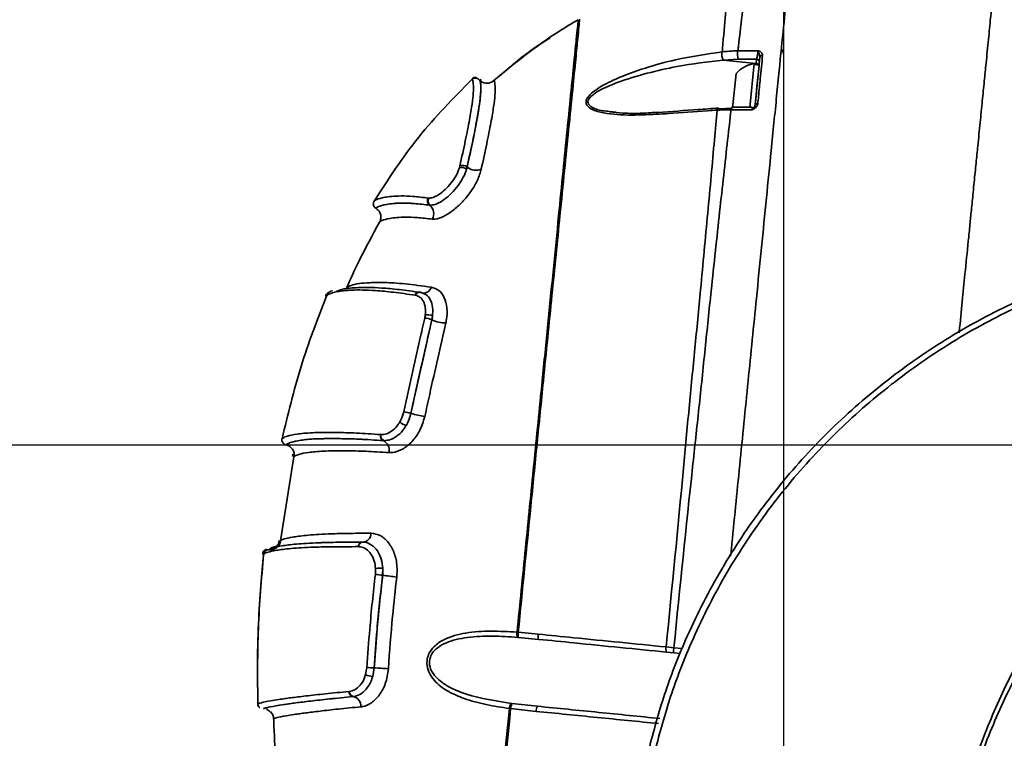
# Model space of a CAD drawing. Header units: millimetres. Extents: x -7686 to -856, y -458 to 6140.
# Tile 48 of 102: x -5967 to -5871, y 4045 to 4115. Entities that reach past the tile are written whole.
import ezdxf

# ---------------------------------------------------------------- set-up
doc = ezdxf.new("R2010")
doc.units = ezdxf.units.MM
doc.header["$LTSCALE"] = 5
doc.header["$PDSIZE"] = -1
doc.dimstyles.new('本体 安装', dxfattribs={"dimtxt": 24, "dimasz": 12, "dimexe": 7, "dimexo": 0.625, "dimtad": 1, "dimtoh": 1, "dimtxsty": 'Standard', "dimcen": 2.5, "dimclrd": 1, "dimclre": 1, "dimclrt": 4, "dimadec": 0, "dimazin": 0, "dimtfac": 1, "dimtmove": 0, "dimatfit": 3, "dimfxl": 1, "dimarcsym": 0})

# ---------------------------------------------------------------- blocks, each defined once
blk = doc.blocks.new('*D71')
at = {"color": 1, "linetype": 'ByBlock', "lineweight": -2, "transparency": 16777216}
for p, q in [((-5843.335, 4073.258), (-6086.916, 4073.258)), ((-6079.916, 4040.258), (-6079.916, 4061.258)), ((-5843.335, 4028.258), (-6086.916, 4028.258))]:
    blk.add_line(p, q, dxfattribs=at)
at = {"color": 1, "linetype": 'ByBlock', "transparency": 16777216}
for points in [[(-6081.916, 4061.258), (-6077.916, 4061.258), (-6079.916, 4073.258)], [(-6081.916, 4040.258), (-6077.916, 4040.258), (-6079.916, 4028.258)]]:
    blk.add_solid(points, dxfattribs=at)
at = {"layer": 'Defpoints', "color": 0, "linetype": 'ByBlock', "transparency": 16777216}
for p in [(-6079.916, 4073.258), (-5842.71, 4073.258), (-5842.71, 4028.258)]:
    blk.add_point(p, dxfattribs=at)
at = {"color": 4, "linetype": 'ByBlock', "transparency": 16777216, "insert": (-6092.541, 4048.001), "char_height": 24, "attachment_point": 5, "rotation": 90}
blk.add_mtext('45', dxfattribs=at)
blk = doc.blocks.new('*D77')
at = {"color": 1, "linetype": 'ByBlock', "lineweight": -2, "transparency": 16777216}
for p, q in [((-5892.71, 3650.761), (-5892.71, 4163.387)), ((-5842.71, 3650.761), (-5842.71, 4163.387)), ((-5880.71, 4156.387), (-5854.71, 4156.387))]:
    blk.add_line(p, q, dxfattribs=at)
at = {"color": 1, "linetype": 'ByBlock', "transparency": 16777216}
for points in [[(-5880.71, 4158.387), (-5880.71, 4154.387), (-5892.71, 4156.387)], [(-5854.71, 4158.387), (-5854.71, 4154.387), (-5842.71, 4156.387)]]:
    blk.add_solid(points, dxfattribs=at)
at = {"layer": 'Defpoints', "color": 0, "linetype": 'ByBlock', "transparency": 16777216}
for p in [(-5842.71, 4156.387), (-5892.71, 3650.136), (-5842.71, 3650.136)]:
    blk.add_point(p, dxfattribs=at)
at = {"color": 4, "linetype": 'ByBlock', "transparency": 16777216, "insert": (-5867.71, 4169.012), "char_height": 24, "attachment_point": 5}
blk.add_mtext('50', dxfattribs=at)

msp = doc.modelspace()

# ---------------------------------------------------------------- linework, layer by layer
at = {"linetype": 'Continuous', "lineweight": 35}
for p, q in [((-5912.75, 4114.705), (-5912.749, 4114.72)), ((-5898.725, 4111.586), (-5898.715, 4111.587)), ((-5898.604, 4110.776), (-5898.614, 4110.775)), ((-5895.401, 4110.453), (-5898.614, 4110.775)), ((-5897.146, 4110.864), (-5898.604, 4110.776)), ((-5895.358, 4110.883), (-5897.146, 4110.864)), ((-5895.401, 4110.453), (-5895.358, 4110.883)), ((-5895.603, 4110.445), (-5896.03, 4106.174)), ((-5895.116, 4110.295), (-5895.613, 4110.345)), ((-5895.5, 4106.449), (-5895.116, 4110.295)), ((-5895.414, 4110.325), (-5895.401, 4110.453)), ((-5923.132, 4108.878), (-5923.132, 4108.878)), ((-5923.079, 4108.922), (-5923.131, 4108.879)), ((-5922.371, 4108.838), (-5922.369, 4108.838)), ((-5922.179, 4108.801), (-5922.356, 4108.906)), ((-5897.359, 4109.464), (-5897.698, 4106.082)), ((-5899.028, 4106.041), (-5897.735, 4106.085)), ((-5895.8, 4106.122), (-5895.808, 4106.125)), ((-5909.696, 4105.779), (-5909.066, 4105.716)), ((-5924.338, 4100.281), (-5924.292, 4100.46)), ((-5923.589, 4100.36), (-5923.641, 4100.145)), ((-5923.641, 4100.145), (-5923.583, 4100.355)), ((-5923.589, 4100.36), (-5923.583, 4100.355)), ((-5927.364, 4097.333), (-5927.325, 4097.329)), ((-5932.481, 4096.336), (-5932.486, 4096.339)), ((-5927.197, 4096.636), (-5927.244, 4096.641)), ((-5927.24, 4096.638), (-5927.244, 4096.641)), ((-5927.24, 4096.638), (-5927.197, 4096.636)), ((-5932.125, 4094.979), (-5932.125, 4094.979)), ((-5928.602, 4087.855), (-5928.654, 4087.864)), ((-5928.064, 4088.122), (-5927.722, 4087.972)), ((-5927.789, 4088.005), (-5927.72, 4087.977)), ((-5927.017, 4085.466), (-5927.025, 4085.471)), ((-5929.069, 4076.345), (-5929.061, 4076.342)), ((-5932.026, 4074.274), (-5931.981, 4074.271)), ((-5941.627, 4073.681), (-5941.611, 4073.637)), ((-5941.209, 4073.299), (-5941.24, 4073.274)), ((-5931.705, 4073.682), (-5931.76, 4073.686)), ((-5931.758, 4073.685), (-5931.76, 4073.686)), ((-5931.758, 4073.685), (-5931.705, 4073.682)), ((-5940.466, 4072.097), (-5941.771, 4063.929)), ((-5940.466, 4072.097), (-5940.458, 4072.103)), ((-5933.776, 4063.792), (-5933.743, 4063.792)), ((-5933.743, 4063.792), (-5933.774, 4063.792)), ((-5942.577, 4063.2), (-5942.733, 4063.134)), ((-5942.276, 4063.352), (-5942.115, 4063.4)), ((-5934.152, 4063.35), (-5934.179, 4063.35)), ((-5932.531, 4060.643), (-5932.512, 4061.224)), ((-5931.799, 4061.25), (-5931.825, 4060.557)), ((-5931.816, 4060.555), (-5931.799, 4061.25)), ((-5931.816, 4060.555), (-5931.825, 4060.557)), ((-5918.718, 4055.012), (-5918.6, 4055.002)), ((-5918.572, 4054.499), (-5918.631, 4054.504)), ((-5918.6, 4055.002), (-5916.65, 4054.821)), ((-5916.617, 4054.315), (-5918.572, 4054.499)), ((-5904.181, 4053.574), (-5903.428, 4053.499)), ((-5903.428, 4053.499), (-5902.623, 4053.419)), ((-5903.437, 4052.998), (-5904.152, 4053.069)), ((-5902.806, 4052.934), (-5903.437, 4052.998)), ((-5933.483, 4050.873), (-5933.362, 4051.573)), ((-5932.651, 4051.531), (-5932.792, 4050.693)), ((-5932.792, 4050.693), (-5932.642, 4051.531)), ((-5932.651, 4051.531), (-5932.642, 4051.531)), ((-5935.096, 4049.231), (-5935.065, 4049.234)), ((-5934.673, 4048.734), (-5934.71, 4048.731)), ((-5934.709, 4048.731), (-5934.71, 4048.731)), ((-5934.709, 4048.731), (-5934.673, 4048.734)), ((-5943.995, 4048.044), (-5943.988, 4048.045)), ((-5943.478, 4047.557), (-5943.478, 4047.556)), ((-5919.342, 4047.564), (-5919.464, 4047.578)), ((-5916.861, 4047.293), (-5919.342, 4047.564)), ((-5919.273, 4048.072), (-5919.212, 4048.064)), ((-5919.212, 4048.064), (-5916.723, 4047.794)), ((-5942.451, 4046.593), (-5942.451, 4046.593))]:
    msp.add_line(p, q, dxfattribs=at)
at = {"linetype": 'Continuous', "lineweight": 35, "flags": 128}
for points in [[(-5892.745, 4111.424), (-5892.809, 4111.648), (-5892.947, 4111.816)], [(-5899.106, 4106.099), (-5899.11, 4106.099), (-5899.136, 4106.088), (-5899.16, 4106.061), (-5899.181, 4106.021), (-5899.199, 4105.967), (-5899.213, 4105.902)], [(-5897.735, 4106.085), (-5897.75, 4106.12), (-5897.766, 4106.14), (-5897.783, 4106.144), (-5897.798, 4106.134)], [(-5905.009, 4105.679), (-5905.014, 4105.679), (-5905.04, 4105.669), (-5905.064, 4105.646), (-5905.086, 4105.609), (-5905.104, 4105.559), (-5905.119, 4105.499)], [(-5942.057, 4063.418), (-5942.647, 4063.244), (-5942.804, 4063.152), (-5942.864, 4063.082), (-5942.875, 4063.054), (-5942.875, 4063.053), (-5942.875, 4063.053), (-5942.875, 4063.053), (-5942.875, 4063.053)]]:
    msp.add_lwpolyline(points, dxfattribs=at)
at = {"color": 4, "linetype": 'ByBlock'}
msp.add_arc((-5842.71, 3598.258), 872.295, 310, 170, dxfattribs=at)
at = {"linetype": 'Continuous', "lineweight": 35}
for centre, radius, start, end in [((-5895.506, 4111.341), 1.708, 168.47212, 196.22401), ((-5897.688, 4111.314), 1.072, 165.31672, 210.23079), ((-5897.678, 4111.315), 1.072, 165.31928, 210.22913), ((-5895.37, 4110.599), 0.284, 357.96698, 87.54631), ((-5894.797, 4110.984), 0.251, 86.03641, 166.34922), ((-5895.129, 4107.533), 2.95, 99.25042, 139.12311), ((-5895.425, 4110.147), 0.307, 29.78683, 85.60396), ((-5921.681, 4109.524), 1, 235.15375, 311.52339), ((-5921.133, 4108.885), 0.158, 279.54314, 310.5408), ((-5899.118, 4106.002), 0.0981, 23.62351, 83.35873), ((-5897.451, 4105.931), 0.402, 149.70892, 177.55712), ((-5895.803, 4106.432), 0.3, 268.87488, 321.53177), ((-5895.283, 4106.294), 0.239, 80.88334, 160.02245), ((-5924.105, 4099.624), 0.697, 48.32229, 109.52084), ((-5924.018, 4099.867), 0.654, 49.01858, 114.76731), ((-5922.726, 4101.367), 1.326, 229.73048, 293.12862), ((-5926.915, 4097.054), 0.528, 148.22462, 231.50474), ((-5926.865, 4097.056), 0.535, 149.28307, 231.75263), ((-5927.896, 4095.811), 1.056, 329.44965, 51.52437), ((-5927.839, 4088.853), 0.79, 257.24932, 345.02946), ((-5928.277, 4087.777), 0.387, 67.16199, 166.93586), ((-5928.218, 4087.756), 0.396, 67.23202, 165.58004), ((-5927.472, 4084.762), 1.195, 64.507, 99.33425), ((-5927.72, 4084.034), 1.596, 64.20871, 90.03173), ((-5925.62, 4088.454), 3.299, 244.93533, 269.24061), ((-5930.38, 4072.133), 4.411, 72.71597, 81.98018), ((-5926.368, 4085.233), 9.289, 253.14956, 261.69571), ((-5928.873, 4077.054), 2.009, 230.49476, 250.9757), ((-5931.55, 4074.135), 0.496, 163.74909, 244.9746), ((-5931.493, 4074.141), 0.505, 164.99848, 245.12353), ((-5932.177, 4072.79), 0.988, 344.27268, 64.87808), ((-5933.788, 4064.614), 0.822, 270.96013, 3.46518), ((-5933.767, 4063.38), 0.413, 91.21277, 184.1054), ((-5933.735, 4063.375), 0.417, 91.15767, 183.38775), ((-5932.061, 4058.708), 2.556, 84.11229, 100.15681), ((-5942.535, 3976.133), 85.101, 82.77042, 83.24947), ((-5911.836, 4217.193), 157.907, 262.73062, 263.23147), ((-5918.069, 4054.861), 0.666, 166.8783, 212.41159), ((-5917.582, 4054.805), 1.036, 169.08111, 197.18729), ((-5915.854, 4054.619), 0.821, 165.80113, 201.70017), ((-5903.345, 4053.368), 0.861, 166.14887, 200.3362), ((-5901.892, 4053.221), 1.561, 169.72678, 188.22159), ((-5932.126, 4066.176), 14.655, 265.16087, 267.94555), ((-5933.922, 4019.491), 32.065, 85.2446, 87.71306), ((-5932.675, 4052.557), 1.868, 244.37332, 266.38441), ((-5934.628, 4049.193), 0.47, 175.37, 259.89333), ((-5934.59, 4049.203), 0.476, 176.21304, 259.98949), ((-5934.872, 4047.808), 0.937, 355.82356, 79.93765), ((-5918.759, 4047.59), 0.705, 136.848, 180.92441), ((-5918.232, 4047.544), 1.109, 152.0213, 178.94286), ((-5916.054, 4047.339), 0.809, 145.82532, 183.26847), ((-5943.45, 4046.557), 1, 2.06757, 43.21621)]:
    msp.add_arc(centre, radius, start, end, dxfattribs=at)
for points, knots in [([(-5871.71, 4123.258), (-5871.711, 4123.248), (-5871.713, 4123.227), (-5871.753, 4122.818), (-5871.833, 4122.027), (-5871.957, 4120.784), (-5872.131, 4119.046), (-5872.333, 4117.024), (-5872.545, 4114.903), (-5872.752, 4112.832), (-5872.961, 4110.745), (-5873.164, 4108.714), (-5873.357, 4106.787), (-5873.568, 4104.676), (-5873.744, 4102.914), (-5873.877, 4101.581), (-5873.963, 4100.725), (-5874.053, 4099.821), (-5874.149, 4098.868), (-5874.272, 4097.633), (-5874.409, 4096.266), (-5874.567, 4094.68), (-5874.772, 4092.628), (-5875.023, 4090.124), (-5875.317, 4087.182), (-5875.509, 4085.268), (-5875.611, 4084.242), (-5875.615, 4084.202)], [0, 0, 0, 0, 0.072355, 0.144345, 0.21686, 0.288704, 0.361289, 0.433459, 0.48105, 0.529382, 0.578472, 0.612415, 0.647898, 0.684917, 0.723447, 0.736678, 0.750544, 0.765037, 0.780147, 0.795863, 0.823101, 0.843604, 0.868536, 0.916133, 0.955478, 0.998253, 1, 1, 1, 1]), ([(-5897.893, 4062.423), (-5897.869, 4062.662), (-5897.572, 4065.627), (-5897.003, 4071.316), (-5896.187, 4079.479), (-5895.477, 4086.583), (-5894.882, 4092.532), (-5894.398, 4097.37), (-5893.896, 4102.394), (-5893.395, 4107.402), (-5892.923, 4112.119), (-5892.54, 4115.949), (-5892.253, 4118.821), (-5892.068, 4120.669), (-5891.977, 4121.578), (-5891.949, 4121.857), (-5891.949, 4121.865), (-5891.948, 4121.869)], [0, 0, 0, 0, 0.0079576, 0.0986165, 0.1892443, 0.279495, 0.3364538, 0.3935182, 0.4503932, 0.521999, 0.593553, 0.665279, 0.7370314, 0.8069031, 0.876856, 0.9384088, 1, 1, 1, 1]), ([(-5897.893, 4062.423), (-5897.869, 4062.662), (-5897.572, 4065.627), (-5897.003, 4071.316), (-5896.187, 4079.479), (-5895.477, 4086.583), (-5894.882, 4092.532), (-5894.398, 4097.37), (-5893.896, 4102.394), (-5893.395, 4107.402), (-5892.923, 4112.119), (-5892.54, 4115.949), (-5892.253, 4118.821), (-5892.068, 4120.669), (-5891.977, 4121.578), (-5891.949, 4121.857), (-5891.949, 4121.865), (-5891.948, 4121.869)], [0, 0, 0, 0, 0.007958, 0.098617, 0.189244, 0.279495, 0.336454, 0.393518, 0.450393, 0.521999, 0.593553, 0.665279, 0.737031, 0.806903, 0.876856, 0.938409, 1, 1, 1, 1]), ([(-5898.715, 4111.587), (-5898.706, 4111.693), (-5898.591, 4113.056), (-5898.379, 4115.41), (-5898.131, 4117.988), (-5897.888, 4119.657), (-5897.735, 4120.531), (-5897.734, 4120.558), (-5897.733, 4120.573)], [0, 0, 0, 0, 0.014015, 0.181176, 0.353114, 0.536365, 0.723687, 1, 1, 1, 1]), ([(-5896.34, 4121.001), (-5896.343, 4120.99), (-5896.348, 4120.97), (-5896.329, 4120.09), (-5896.407, 4118.42), (-5896.705, 4115.707), (-5896.995, 4113.264), (-5897.164, 4111.813), (-5897.18, 4111.682)], [0, 0, 0, 0, 0.27291, 0.459012, 0.644642, 0.813932, 0.983218, 1, 1, 1, 1]), ([(-5912.749, 4114.72), (-5913.401, 4114.335), (-5916.329, 4112.607), (-5918.967, 4110.451), (-5921.018, 4108.775)], [0, 0, 0, 0, 0.222662, 1, 1, 1, 1]), ([(-5918.718, 4055.012), (-5918.444, 4057.74), (-5917.897, 4063.196), (-5917.08, 4071.373), (-5916.348, 4078.676), (-5915.711, 4085.049), (-5915.174, 4090.458), (-5914.675, 4095.479), (-5914.226, 4100.017), (-5913.809, 4104.213), (-5913.433, 4107.949), (-5913.134, 4110.949), (-5912.935, 4112.905), (-5912.806, 4114.133), (-5912.754, 4114.665), (-5912.751, 4114.692), (-5912.75, 4114.705)], [0, 0, 0, 0, 0.092609, 0.185209, 0.277639, 0.341357, 0.405196, 0.468786, 0.525958, 0.58308, 0.64904, 0.714982, 0.779658, 0.844463, 0.926676, 1, 1, 1, 1]), ([(-5912.612, 4114.785), (-5912.614, 4114.77), (-5912.617, 4114.74), (-5912.672, 4114.199), (-5912.79, 4112.984), (-5912.98, 4111.026), (-5913.279, 4108.033), (-5913.659, 4104.282), (-5914.083, 4100.053), (-5914.501, 4095.924), (-5914.914, 4091.818), (-5915.452, 4086.481), (-5916.071, 4080.316), (-5916.763, 4073.412), (-5917.578, 4065.242), (-5918.191, 4059.102), (-5918.6, 4055.002)], [0, 0, 0, 0, 0.081356, 0.163023, 0.226615, 0.291503, 0.355727, 0.422445, 0.478542, 0.535788, 0.582502, 0.629232, 0.725157, 0.793647, 0.862198, 1, 1, 1, 1]), ([(-5915.476, 4112.952), (-5915.96, 4112.657), (-5917.696, 4111.601), (-5919.228, 4110.259), (-5920.333, 4109.292)], [0, 0, 0, 0, 0.278825, 1, 1, 1, 1]), ([(-5898.715, 4111.587), (-5898.402, 4111.616), (-5897.898, 4111.663), (-5897.377, 4111.677), (-5897.18, 4111.682)], [0, 0, 0, 0, 0.622638, 1, 1, 1, 1]), ([(-5897.18, 4111.682), (-5896.854, 4111.687), (-5896.201, 4111.696), (-5895.545, 4111.699), (-5895.215, 4111.7)], [0, 0, 0, 0, 0.498031, 1, 1, 1, 1]), ([(-5895.358, 4110.883), (-5895.347, 4110.915), (-5895.326, 4110.979), (-5895.291, 4111.13), (-5895.259, 4111.299), (-5895.234, 4111.47), (-5895.219, 4111.608), (-5895.216, 4111.674), (-5895.215, 4111.7)], [0, 0, 0, 0, 0.184428, 0.367533, 0.546293, 0.718947, 0.887107, 1, 1, 1, 1]), ([(-5895.215, 4111.7), (-5895.214, 4111.699), (-5895.182, 4111.688), (-5895.065, 4111.644), (-5894.907, 4111.551), (-5894.788, 4111.398), (-5894.782, 4111.289), (-5894.779, 4111.234)], [0, 0, 0, 0, 0.0052972, 0.1251185, 0.4724193, 0.7358344, 1, 1, 1, 1]), ([(-5895.041, 4111.043), (-5895.041, 4111.088), (-5895.041, 4111.186), (-5895.101, 4111.377), (-5895.162, 4111.561), (-5895.202, 4111.669), (-5895.215, 4111.699), (-5895.215, 4111.7)], [0, 0, 0, 0, 0.193026, 0.418489, 0.818161, 0.994097, 1, 1, 1, 1]), ([(-5911.904, 4107.017), (-5911.817, 4107.147), (-5911.583, 4107.493), (-5910.638, 4108.19), (-5908.814, 4109.105), (-5906.209, 4110.048), (-5902.708, 4111.005), (-5900.23, 4111.366), (-5898.725, 4111.586)], [0, 0, 0, 0, 0.039679, 0.105822, 0.247959, 0.459303, 0.671368, 1, 1, 1, 1]), ([(-5898.614, 4110.775), (-5900.115, 4110.602), (-5902.573, 4110.319), (-5906.049, 4109.522), (-5908.621, 4108.755), (-5910.457, 4107.988), (-5911.375, 4107.398), (-5911.731, 4107.013), (-5911.83, 4106.72), (-5911.779, 4106.541), (-5911.669, 4106.373), (-5911.3, 4106.078), (-5910.589, 4105.844), (-5909.925, 4105.796), (-5909.696, 4105.779)], [0, 0, 0, 0, 0.266882, 0.436797, 0.609571, 0.722264, 0.772842, 0.80189, 0.824742, 0.84506, 0.850826, 0.877433, 0.957707, 1, 1, 1, 1]), ([(-5895.507, 4106.376), (-5895.426, 4107.194), (-5895.261, 4108.841), (-5895.115, 4110.306), (-5895.041, 4111.043)], [0, 0, 0, 0, 0.496679, 1, 1, 1, 1]), ([(-5894.779, 4111.234), (-5894.853, 4110.489), (-5894.978, 4109.221), (-5895.139, 4107.601), (-5895.221, 4106.77), (-5895.245, 4106.531)], [0, 0, 0, 0, 0.503357, 0.857101, 1, 1, 1, 1]), ([(-5923.132, 4108.878), (-5924.922, 4107.065), (-5928.502, 4103.44), (-5931.273, 4099.165), (-5932.658, 4097.028)], [0, 0, 0, 0, 0.50009, 1, 1, 1, 1]), ([(-5924.292, 4100.46), (-5924.107, 4101.309), (-5923.738, 4103.005), (-5923.332, 4105.027), (-5923.078, 4106.566), (-5922.965, 4107.672), (-5922.966, 4108.363), (-5923.013, 4108.736), (-5923.08, 4108.904), (-5923.113, 4108.887), (-5923.132, 4108.878)], [0, 0, 0, 0, 0.113302, 0.226504, 0.339463, 0.452482, 0.579361, 0.706333, 0.832282, 1, 1, 1, 1]), ([(-5922.369, 4108.838), (-5922.366, 4108.838), (-5922.349, 4108.836), (-5922.308, 4108.697), (-5922.236, 4108.357), (-5922.262, 4107.639), (-5922.359, 4106.544), (-5922.628, 4104.981), (-5923.015, 4102.954), (-5923.396, 4101.232), (-5923.589, 4100.36)], [0, 0, 0, 0, 0.024501, 0.171493, 0.319465, 0.468468, 0.599948, 0.734016, 0.865337, 1, 1, 1, 1]), ([(-5923.132, 4108.878), (-5923.132, 4108.878), (-5923.132, 4108.878), (-5923.132, 4108.878), (-5923.131, 4108.879), (-5923.131, 4108.879)], [0, 0, 0, 0, 0.377064, 0.820215, 1, 1, 1, 1]), ([(-5922.374, 4108.832), (-5922.409, 4108.88), (-5922.492, 4108.996), (-5922.959, 4109.053), (-5923.103, 4108.906), (-5923.118, 4108.891), (-5923.119, 4108.89)], [0, 0, 0, 0, 0.254058, 0.608969, 0.970917, 1, 1, 1, 1]), ([(-5922.66, 4109.048), (-5922.707, 4109.063), (-5922.888, 4109.122), (-5923.033, 4108.995), (-5923.068, 4108.96), (-5923.073, 4108.955)], [0, 0, 0, 0, 0.234204, 0.902594, 1, 1, 1, 1]), ([(-5923.583, 4100.355), (-5923.399, 4101.184), (-5923.028, 4102.861), (-5922.645, 4104.848), (-5922.375, 4106.415), (-5922.26, 4107.529), (-5922.233, 4108.256), (-5922.299, 4108.737), (-5922.337, 4108.743), (-5922.36, 4108.746)], [0, 0, 0, 0, 0.126915, 0.256632, 0.383719, 0.513348, 0.653754, 0.795352, 1, 1, 1, 1]), ([(-5921.018, 4108.775), (-5920.974, 4108.786), (-5920.913, 4108.8), (-5920.845, 4108.178), (-5920.858, 4107.456), (-5920.981, 4106.319), (-5921.246, 4104.742), (-5921.654, 4102.697), (-5922.022, 4100.998), (-5922.205, 4100.148)], [0, 0, 0, 0, 0.313454, 0.434711, 0.555891, 0.66709, 0.778243, 0.889072, 1, 1, 1, 1]), ([(-5921.017, 4108.776), (-5921.018, 4108.776), (-5921.018, 4108.776), (-5921.018, 4108.775), (-5921.018, 4108.775)], [0, 0, 0, 0, 0.629854, 1, 1, 1, 1]), ([(-5905.119, 4105.499), (-5906.063, 4105.455), (-5907.95, 4105.367), (-5910.205, 4105.545), (-5911.515, 4105.97), (-5911.929, 4106.369), (-5912.034, 4106.681), (-5911.946, 4106.91), (-5911.904, 4107.017)], [0, 0, 0, 0, 0.331927, 0.663268, 0.830758, 0.889024, 0.947953, 1, 1, 1, 1]), ([(-5899.106, 4106.099), (-5899.756, 4106.054), (-5901.728, 4105.917), (-5903.691, 4105.768), (-5905.008, 4105.669)], [0, 0, 0, 0, 0.329688, 1, 1, 1, 1]), ([(-5897.853, 4105.948), (-5897.963, 4104.974), (-5898.194, 4102.934), (-5898.569, 4099.586), (-5899.101, 4094.746), (-5899.712, 4089.07), (-5900.382, 4082.633), (-5900.973, 4076.876), (-5902.039, 4067.164), (-5902.832, 4059.368), (-5903.428, 4053.499)], [0, 0, 0, 0, 0.065877, 0.137964, 0.210068, 0.358148, 0.464132, 0.57037, 0.676562, 1, 1, 1, 1]), ([(-5897.853, 4105.948), (-5898.18, 4105.944), (-5898.639, 4105.939), (-5899.085, 4105.91), (-5899.213, 4105.902)], [0, 0, 0, 0, 0.7124931, 1, 1, 1, 1]), ([(-5895.798, 4105.931), (-5896.045, 4105.935), (-5896.731, 4105.943), (-5897.415, 4105.946), (-5897.853, 4105.948)], [0, 0, 0, 0, 0.35964, 1, 1, 1, 1]), ([(-5895.799, 4106.178), (-5896.435, 4106.194), (-5897.105, 4106.21), (-5897.767, 4106.205), (-5897.801, 4106.204)], [0, 0, 0, 0, 0.94978, 1, 1, 1, 1]), ([(-5895.798, 4105.931), (-5895.798, 4105.938), (-5895.794, 4105.99), (-5895.792, 4106.066), (-5895.794, 4106.121), (-5895.8, 4106.122), (-5895.8, 4106.122)], [0, 0, 0, 0, 0.067785, 0.513656, 0.970744, 1, 1, 1, 1]), ([(-5895.245, 4106.531), (-5895.259, 4106.465), (-5895.289, 4106.335), (-5895.446, 4106.14), (-5895.629, 4106.013), (-5895.761, 4105.949), (-5895.797, 4105.932), (-5895.798, 4105.931)], [0, 0, 0, 0, 0.261999, 0.522969, 0.872008, 0.994794, 1, 1, 1, 1]), ([(-5895.571, 4106.247), (-5895.581, 4106.233), (-5895.63, 4106.168), (-5895.715, 4106.082), (-5895.778, 4105.971), (-5895.798, 4105.933), (-5895.798, 4105.931)], [0, 0, 0, 0, 0.1573432, 0.7331046, 0.9916729, 1, 1, 1, 1]), ([(-5895.507, 4106.376), (-5895.514, 4106.347), (-5895.525, 4106.299), (-5895.558, 4106.261), (-5895.571, 4106.247)], [0, 0, 0, 0, 0.624817, 1, 1, 1, 1]), ([(-5905.009, 4105.701), (-5905.498, 4105.663), (-5906.643, 4105.573), (-5908.229, 4105.578), (-5909.268, 4105.688), (-5909.703, 4105.733)], [0, 0, 0, 0, 0.302219, 0.707675, 1, 1, 1, 1]), ([(-5899.213, 4105.902), (-5899.53, 4105.881), (-5901.111, 4105.774), (-5903.08, 4105.64), (-5904.731, 4105.526), (-5905.119, 4105.499)], [0, 0, 0, 0, 0.160585, 0.802927, 1, 1, 1, 1]), ([(-5904.181, 4053.574), (-5903.608, 4059.378), (-5902.842, 4067.132), (-5901.954, 4076.841), (-5901.375, 4082.667), (-5900.756, 4089.071), (-5900.231, 4094.717), (-5899.786, 4099.533), (-5899.479, 4102.909), (-5899.298, 4104.947), (-5899.213, 4105.902)], [0, 0, 0, 0, 0.320289, 0.427963, 0.535681, 0.643124, 0.787076, 0.860956, 0.934817, 1, 1, 1, 1]), ([(-5927.325, 4097.329), (-5927.191, 4097.339), (-5926.908, 4097.361), (-5926.339, 4097.655), (-5925.725, 4098.138), (-5925.146, 4098.765), (-5924.672, 4099.462), (-5924.432, 4099.977), (-5924.352, 4100.235), (-5924.338, 4100.281)], [0, 0, 0, 0, 0.148408, 0.314394, 0.477495, 0.639366, 0.801453, 0.964419, 1, 1, 1, 1]), ([(-5923.641, 4100.145), (-5923.658, 4100.09), (-5923.753, 4099.782), (-5924.038, 4099.168), (-5924.601, 4098.34), (-5925.291, 4097.595), (-5926.024, 4097.021), (-5926.702, 4096.673), (-5927.038, 4096.648), (-5927.197, 4096.636)], [0, 0, 0, 0, 0.035554, 0.198702, 0.361263, 0.523598, 0.686873, 0.852488, 1, 1, 1, 1]), ([(-5922.205, 4100.148), (-5922.309, 4099.797), (-5922.511, 4099.11), (-5923.184, 4097.972), (-5924.027, 4096.932), (-5924.979, 4096.07), (-5925.915, 4095.483), (-5926.588, 4095.259), (-5926.892, 4095.271), (-5926.987, 4095.275)], [0, 0, 0, 0, 0.161889, 0.317278, 0.472188, 0.626079, 0.778686, 0.930552, 1, 1, 1, 1]), ([(-5932.658, 4097.028), (-5932.654, 4097.034), (-5932.636, 4097.064), (-5932.474, 4097.186), (-5931.853, 4097.375), (-5930.967, 4097.506), (-5930.063, 4097.55), (-5928.915, 4097.515), (-5927.881, 4097.393), (-5927.364, 4097.333)], [0, 0, 0, 0, 0.059449, 0.293975, 0.528316, 0.645519, 0.762984, 0.88153, 1, 1, 1, 1]), ([(-5932.658, 4097.028), (-5932.663, 4097.018), (-5932.682, 4096.985), (-5932.718, 4096.898), (-5932.74, 4096.757), (-5932.707, 4096.59), (-5932.622, 4096.439), (-5932.531, 4096.372), (-5932.486, 4096.339)], [0, 0, 0, 0, 0.040596, 0.145819, 0.359374, 0.572919, 0.786459, 1, 1, 1, 1]), ([(-5927.244, 4096.641), (-5927.756, 4096.701), (-5928.78, 4096.821), (-5929.917, 4096.857), (-5930.812, 4096.814), (-5931.691, 4096.684), (-5932.306, 4096.496), (-5932.464, 4096.375), (-5932.482, 4096.345), (-5932.486, 4096.339)], [0, 0, 0, 0, 0.11777, 0.235616, 0.352856, 0.469958, 0.704951, 0.940132, 1, 1, 1, 1]), ([(-5932.481, 4096.336), (-5932.477, 4096.342), (-5932.459, 4096.372), (-5932.298, 4096.494), (-5931.681, 4096.682), (-5930.802, 4096.811), (-5929.908, 4096.854), (-5928.773, 4096.818), (-5927.751, 4096.698), (-5927.24, 4096.638)], [0, 0, 0, 0, 0.061804, 0.296591, 0.531192, 0.648086, 0.764807, 0.882441, 1, 1, 1, 1]), ([(-5932.481, 4096.336), (-5932.39, 4096.269), (-5932.208, 4096.135), (-5932.039, 4095.833), (-5931.973, 4095.499), (-5932.015, 4095.219), (-5932.085, 4095.052), (-5932.118, 4094.992), (-5932.125, 4094.979)], [0, 0, 0, 0, 0.2168665, 0.4337329, 0.6506042, 0.8674855, 0.9708494, 1, 1, 1, 1]), ([(-5926.987, 4095.275), (-5927.488, 4095.333), (-5928.491, 4095.451), (-5929.603, 4095.487), (-5930.48, 4095.446), (-5931.346, 4095.32), (-5931.949, 4095.135), (-5932.104, 4095.015), (-5932.122, 4094.985), (-5932.125, 4094.979)], [0, 0, 0, 0, 0.116124, 0.232325, 0.348589, 0.465276, 0.701237, 0.93739, 1, 1, 1, 1]), ([(-5932.125, 4094.979), (-5932.809, 4093.737), (-5933.965, 4091.64), (-5934.946, 4089.456), (-5935.346, 4088.566)], [0, 0, 0, 0, 0.5922995, 1, 1, 1, 1]), ([(-5905.962, 4043.23), (-5905.487, 4045.033), (-5904.537, 4048.64), (-5902.33, 4054.402), (-5899.332, 4060.449), (-5895.359, 4066.598), (-5890.732, 4072.271), (-5885.482, 4077.375), (-5879.7, 4081.864), (-5873.456, 4085.686), (-5866.813, 4088.764), (-5859.871, 4091.087), (-5852.714, 4092.625), (-5845.427, 4093.332), (-5838.109, 4093.224), (-5832.99, 4092.584), (-5830.335, 4092.069), (-5830.068, 4092.017)], [0, 0, 0, 0, 0.056097, 0.112194, 0.185418, 0.258875, 0.332099, 0.405323, 0.478781, 0.552005, 0.625229, 0.698686, 0.771909, 0.845131, 0.918586, 0.991808, 1, 1, 1, 1]), ([(-5830.153, 4091.647), (-5830.415, 4091.698), (-5833.051, 4092.204), (-5838.136, 4092.829), (-5845.409, 4092.915), (-5852.646, 4092.189), (-5859.748, 4090.635), (-5866.629, 4088.303), (-5873.208, 4085.223), (-5879.387, 4081.411), (-5885.104, 4076.941), (-5890.292, 4071.869), (-5894.865, 4066.239), (-5898.792, 4060.142), (-5901.759, 4054.152), (-5903.945, 4048.445), (-5904.889, 4044.874), (-5905.36, 4043.088)], [0, 0, 0, 0, 0.0081052, 0.0814726, 0.1550773, 0.2284465, 0.3017302, 0.3752483, 0.4485329, 0.5217247, 0.5951486, 0.6683417, 0.7414735, 0.8148354, 0.8879674, 0.9439837, 1, 1, 1, 1]), ([(-5935.346, 4088.566), (-5935.334, 4088.584), (-5935.31, 4088.62), (-5934.962, 4088.815), (-5934.254, 4088.994), (-5933.16, 4089.093), (-5931.706, 4089.124), (-5929.771, 4089), (-5927.973, 4088.766), (-5927.076, 4088.649)], [0, 0, 0, 0, 0.169202, 0.337434, 0.504992, 0.62947, 0.753066, 0.876875, 1, 1, 1, 1]), ([(-5927.076, 4088.649), (-5926.818, 4088.569), (-5926.302, 4088.409), (-5925.767, 4087.657), (-5925.505, 4086.63), (-5925.542, 4085.735), (-5925.646, 4085.239), (-5925.663, 4085.155)], [0, 0, 0, 0, 0.236348, 0.473448, 0.711035, 0.95109, 1, 1, 1, 1]), ([(-5937.311, 4087.777), (-5938.181, 4085.507), (-5939.923, 4080.966), (-5941.056, 4076.236), (-5941.623, 4073.871)], [0, 0, 0, 0, 0.499845, 1, 1, 1, 1]), ([(-5936.696, 4088.294), (-5936.715, 4088.289), (-5936.927, 4088.231), (-5937.05, 4088.156), (-5937.358, 4087.964), (-5937.368, 4087.804), (-5937.369, 4087.783)], [0, 0, 0, 0, 0.051462, 0.585646, 0.944512, 1, 1, 1, 1]), ([(-5928.654, 4087.864), (-5929.381, 4087.966), (-5930.834, 4088.17), (-5933.022, 4088.369), (-5934.958, 4088.397), (-5936.376, 4088.21), (-5937.109, 4087.962), (-5937.294, 4087.813), (-5937.307, 4087.785), (-5937.311, 4087.777)], [0, 0, 0, 0, 0.094978, 0.189992, 0.360128, 0.530661, 0.722556, 0.914621, 1, 1, 1, 1]), ([(-5936.362, 4088.24), (-5936.148, 4088.32), (-5935.748, 4088.469), (-5934.333, 4088.632), (-5932.428, 4088.625), (-5930.272, 4088.428), (-5928.846, 4088.232), (-5928.127, 4088.133)], [0, 0, 0, 0, 0.267746, 0.501024, 0.738773, 0.868464, 1, 1, 1, 1]), ([(-5927.666, 4085.941), (-5927.653, 4086.175), (-5927.626, 4086.668), (-5927.825, 4087.287), (-5928.166, 4087.71), (-5928.468, 4087.81), (-5928.602, 4087.855)], [0, 0, 0, 0, 0.243931, 0.514499, 0.784328, 1, 1, 1, 1]), ([(-5927.722, 4087.972), (-5927.684, 4087.957), (-5927.453, 4087.866), (-5927.152, 4087.436), (-5926.909, 4086.709), (-5926.942, 4086.12), (-5926.958, 4085.84)], [0, 0, 0, 0, 0.063074, 0.384454, 0.707749, 1, 1, 1, 1]), ([(-5927.72, 4085.63), (-5927.71, 4085.68), (-5927.688, 4085.784), (-5927.673, 4085.887), (-5927.666, 4085.941)], [0, 0, 0, 0, 0.481749, 1, 1, 1, 1]), ([(-5926.958, 4085.84), (-5926.967, 4085.777), (-5926.985, 4085.654), (-5927.012, 4085.53), (-5927.025, 4085.471)], [0, 0, 0, 0, 0.518142, 1, 1, 1, 1]), ([(-5927.017, 4085.466), (-5927.005, 4085.53), (-5926.98, 4085.655), (-5926.965, 4085.78), (-5926.958, 4085.84)], [0, 0, 0, 0, 0.513501, 1, 1, 1, 1]), ([(-5929.764, 4076.501), (-5929.237, 4078.872), (-5928.553, 4081.949), (-5927.876, 4084.942), (-5927.72, 4085.63)], [0, 0, 0, 0, 0.77039, 1, 1, 1, 1]), ([(-5927.025, 4085.471), (-5927.181, 4084.782), (-5927.858, 4081.788), (-5928.542, 4078.713), (-5929.069, 4076.345)], [0, 0, 0, 0, 0.230071, 1, 1, 1, 1]), ([(-5929.061, 4076.342), (-5928.904, 4077.063), (-5928.233, 4080.141), (-5927.544, 4083.156), (-5927.017, 4085.466)], [0, 0, 0, 0, 0.23421, 1, 1, 1, 1]), ([(-5925.663, 4085.155), (-5926.191, 4082.847), (-5926.881, 4079.833), (-5927.552, 4076.76), (-5927.71, 4076.041)], [0, 0, 0, 0, 0.7658746, 1, 1, 1, 1]), ([(-5930.152, 4075.503), (-5930.114, 4075.57), (-5929.941, 4075.878), (-5929.842, 4076.227), (-5929.764, 4076.501)], [0, 0, 0, 0, 0.216374, 1, 1, 1, 1]), ([(-5929.069, 4076.345), (-5929.161, 4076.018), (-5929.279, 4075.602), (-5929.484, 4075.234), (-5929.528, 4075.154)], [0, 0, 0, 0, 0.78374, 1, 1, 1, 1]), ([(-5929.528, 4075.154), (-5929.507, 4075.191), (-5929.295, 4075.554), (-5929.172, 4075.97), (-5929.061, 4076.342)], [0, 0, 0, 0, 0.102141, 1, 1, 1, 1]), ([(-5931.981, 4074.271), (-5931.797, 4074.285), (-5931.411, 4074.315), (-5930.809, 4074.673), (-5930.388, 4075.121), (-5930.198, 4075.429), (-5930.152, 4075.503)], [0, 0, 0, 0, 0.281869, 0.593212, 0.901544, 1, 1, 1, 1]), ([(-5927.71, 4076.041), (-5927.859, 4075.552), (-5928.138, 4074.636), (-5928.948, 4073.536), (-5929.866, 4072.803), (-5930.664, 4072.517), (-5931.096, 4072.521), (-5931.226, 4072.522)], [0, 0, 0, 0, 0.252523, 0.47302, 0.69162, 0.907475, 1, 1, 1, 1]), ([(-5941.586, 4073.9), (-5941.579, 4073.913), (-5941.565, 4073.94), (-5941.167, 4074.135), (-5940.311, 4074.33), (-5938.804, 4074.471), (-5936.778, 4074.498), (-5934.448, 4074.438), (-5932.833, 4074.329), (-5932.026, 4074.274)], [0, 0, 0, 0, 0.166248, 0.333517, 0.500632, 0.654379, 0.807788, 0.903909, 1, 1, 1, 1]), ([(-5929.528, 4075.154), (-5929.583, 4075.065), (-5929.81, 4074.699), (-5930.312, 4074.165), (-5931.029, 4073.737), (-5931.488, 4073.7), (-5931.705, 4073.682)], [0, 0, 0, 0, 0.099021, 0.4084623, 0.719606, 1, 1, 1, 1]), ([(-5941.619, 4073.91), (-5941.626, 4073.894), (-5941.661, 4073.817), (-5941.663, 4073.654), (-5941.567, 4073.534), (-5941.547, 4073.51)], [0, 0, 0, 0, 0.167041, 0.832455, 1, 1, 1, 1]), ([(-5941.56, 4073.505), (-5941.559, 4073.501), (-5941.534, 4073.436), (-5941.423, 4073.34), (-5941.301, 4073.296), (-5941.24, 4073.274)], [0, 0, 0, 0, 0.0321243, 0.5160622, 1, 1, 1, 1]), ([(-5941.236, 4073.274), (-5941.226, 4073.292), (-5941.21, 4073.322), (-5940.807, 4073.533), (-5940.133, 4073.659), (-5939.8, 4073.721)], [0, 0, 0, 0, 0.431582, 0.719348, 1, 1, 1, 1]), ([(-5931.76, 4073.686), (-5932.549, 4073.739), (-5934.142, 4073.847), (-5936.43, 4073.892), (-5938.446, 4073.879), (-5939.933, 4073.728), (-5940.796, 4073.526), (-5941.005, 4073.423), (-5941.108, 4073.373)], [0, 0, 0, 0, 0.114139, 0.230313, 0.41306, 0.600533, 0.802708, 1, 1, 1, 1]), ([(-5939.8, 4073.721), (-5939.791, 4073.722), (-5939.509, 4073.782), (-5938.4, 4073.877), (-5936.468, 4073.892), (-5934.16, 4073.848), (-5932.563, 4073.74), (-5931.758, 4073.685)], [0, 0, 0, 0, 0.009971, 0.310342, 0.616939, 0.806827, 1, 1, 1, 1]), ([(-5940.579, 4072.369), (-5940.573, 4072.349), (-5940.548, 4072.264), (-5940.582, 4072.198), (-5940.608, 4072.147)], [0, 0, 0, 0, 0.231549, 1, 1, 1, 1]), ([(-5931.226, 4072.522), (-5932, 4072.57), (-5933.548, 4072.664), (-5935.783, 4072.708), (-5937.724, 4072.676), (-5939.177, 4072.541), (-5940.014, 4072.354), (-5940.454, 4072.143), (-5940.461, 4072.114), (-5940.466, 4072.097)], [0, 0, 0, 0, 0.087311, 0.174651, 0.31457, 0.454811, 0.610114, 0.765565, 1, 1, 1, 1]), ([(-5877.185, 4032.744), (-5877.185, 4032.744), (-5876.476, 4035.138), (-5875.156, 4039.552), (-5872.883, 4045.88), (-5870.263, 4051.645), (-5867.099, 4057.032), (-5863.276, 4061.856), (-5858.801, 4065.941), (-5853.684, 4069.148), (-5848.347, 4071.385), (-5842.96, 4072.717), (-5837.627, 4073.235), (-5832.237, 4072.868), (-5827.716, 4071.708), (-5823.572, 4069.89), (-5819.823, 4067.537), (-5816.127, 4064.26), (-5813.036, 4060.599), (-5810.503, 4056.709), (-5808.102, 4051.854), (-5806.211, 4045.943), (-5805.232, 4039.058), (-5805.403, 4032.133), (-5806.527, 4025.714), (-5808.4, 4019.878), (-5810.607, 4014.578), (-5812.209, 4011.1), (-5813.005, 4009.358), (-5813.005, 4009.358)], [0, 0, 0, 0, 0.0000004, 0.0519697, 0.0958913, 0.1398551, 0.1836471, 0.2257203, 0.2677477, 0.3094747, 0.3512146, 0.3880505, 0.4248701, 0.4624673, 0.5000167, 0.5213439, 0.5564912, 0.591671, 0.623813, 0.6560933, 0.6882643, 0.7366322, 0.7850194, 0.8327738, 0.8805482, 0.9202811, 0.9601361, 0.9999996, 1, 1, 1, 1]), ([(-5813.336, 4009.509), (-5812.543, 4011.242), (-5810.958, 4014.708), (-5808.79, 4019.994), (-5806.985, 4025.8), (-5805.954, 4032.163), (-5805.895, 4038.982), (-5806.981, 4045.722), (-5809.184, 4052.176), (-5812.485, 4058.119), (-5816.374, 4062.897), (-5820.545, 4066.512), (-5824.161, 4068.748), (-5828.142, 4070.485), (-5832.473, 4071.612), (-5837.658, 4072.012), (-5842.815, 4071.584), (-5848.066, 4070.379), (-5853.296, 4068.304), (-5858.351, 4065.275), (-5862.803, 4061.361), (-5866.647, 4056.677), (-5869.849, 4051.396), (-5872.506, 4045.702), (-5874.811, 4039.424), (-5876.124, 4035.03), (-5876.838, 4032.642)], [0, 0, 0, 0, 0.040485, 0.080963, 0.121308, 0.169422, 0.217516, 0.265914, 0.314295, 0.362227, 0.41012, 0.444659, 0.479167, 0.499986, 0.53677, 0.5736, 0.610042, 0.646499, 0.688018, 0.729522, 0.771594, 0.813712, 0.858055, 0.902582, 0.947061, 1, 1, 1, 1]), ([(-5941.771, 4063.929), (-5941.771, 4063.926), (-5941.772, 4063.917), (-5941.745, 4063.966), (-5941.466, 4064.096), (-5940.744, 4064.271), (-5939.41, 4064.457), (-5937.547, 4064.583), (-5935.336, 4064.645), (-5933.756, 4064.658), (-5932.967, 4064.664)], [0, 0, 0, 0, 0.051183, 0.211794, 0.371914, 0.531884, 0.675498, 0.818762, 0.909401, 1, 1, 1, 1]), ([(-5932.967, 4064.664), (-5932.636, 4064.612), (-5932.008, 4064.512), (-5931.2, 4063.756), (-5930.643, 4062.721), (-5930.374, 4061.538), (-5930.424, 4060.742), (-5930.446, 4060.387)], [0, 0, 0, 0, 0.223575, 0.425551, 0.628315, 0.83409, 1, 1, 1, 1]), ([(-5942.823, 4063.089), (-5942.815, 4063.097), (-5942.788, 4063.124), (-5942.504, 4063.254), (-5941.752, 4063.425), (-5940.366, 4063.604), (-5938.448, 4063.731), (-5936.188, 4063.786), (-5934.585, 4063.79), (-5933.776, 4063.792)], [0, 0, 0, 0, 0.076962, 0.261825, 0.447587, 0.614756, 0.785385, 0.891714, 1, 1, 1, 1]), ([(-5941.919, 4063.947), (-5941.927, 4063.859), (-5941.949, 4063.62), (-5942.138, 4063.403), (-5942.285, 4063.266), (-5942.401, 4063.201), (-5942.459, 4063.175), (-5942.453, 4063.177), (-5942.45, 4063.178)], [0, 0, 0, 0, 0.065123, 0.176959, 0.307966, 0.486409, 0.763111, 1, 1, 1, 1]), ([(-5941.772, 4063.922), (-5941.771, 4063.922), (-5941.77, 4063.926), (-5941.847, 4063.605), (-5941.902, 4063.535), (-5942.127, 4063.316), (-5942.101, 4063.334), (-5942.093, 4063.34)], [0, 0, 0, 0, 0.0258313, 0.247387, 0.5029755, 0.8538399, 1, 1, 1, 1]), ([(-5933.774, 4063.792), (-5934.597, 4063.79), (-5936.237, 4063.787), (-5937.45, 4063.75), (-5938.055, 4063.732)], [0, 0, 0, 0, 0.501808, 1, 1, 1, 1]), ([(-5933.743, 4063.792), (-5933.682, 4063.788), (-5933.394, 4063.77), (-5932.881, 4063.559), (-5932.311, 4062.976), (-5931.914, 4062.171), (-5931.836, 4061.547), (-5931.799, 4061.25)], [0, 0, 0, 0, 0.063796, 0.302137, 0.541963, 0.782628, 1, 1, 1, 1]), ([(-5943.173, 4063.081), (-5943.192, 4063.075), (-5943.25, 4063.054), (-5943.281, 4063.022), (-5943.533, 4062.847), (-5943.508, 4062.651), (-5943.502, 4062.599)], [0, 0, 0, 0, 0.223074, 0.701523, 0.921553, 1, 1, 1, 1]), ([(-5942.875, 4063.053), (-5942.942, 4063.052), (-5943.074, 4063.051), (-5943.251, 4062.954), (-5943.384, 4062.801), (-5943.413, 4062.672), (-5943.427, 4062.607)], [0, 0, 0, 0, 0.25, 0.5, 0.75, 1, 1, 1, 1]), ([(-5934.179, 4063.35), (-5934.996, 4063.349), (-5936.631, 4063.347), (-5938.929, 4063.297), (-5940.882, 4063.176), (-5942.291, 4062.989), (-5943.066, 4062.803), (-5943.382, 4062.666), (-5943.426, 4062.598), (-5943.426, 4062.604), (-5943.426, 4062.605)], [0, 0, 0, 0, 0.0941412, 0.1883167, 0.3355419, 0.4831036, 0.6436523, 0.8043504, 0.9636278, 1, 1, 1, 1]), ([(-5943.092, 4063.08), (-5943.143, 4063.051), (-5943.298, 4062.963), (-5943.347, 4062.841), (-5943.38, 4062.759)], [0, 0, 0, 0, 0.325784, 1, 1, 1, 1]), ([(-5942.836, 4063.11), (-5942.828, 4063.12), (-5942.805, 4063.152), (-5942.72, 4063.229), (-5942.423, 4063.311), (-5942.276, 4063.352)], [0, 0, 0, 0, 0.201359, 0.603973, 1, 1, 1, 1]), ([(-5932.512, 4061.224), (-5932.543, 4061.472), (-5932.608, 4061.996), (-5932.941, 4062.668), (-5933.421, 4063.154), (-5933.854, 4063.331), (-5934.1, 4063.347), (-5934.152, 4063.35)], [0, 0, 0, 0, 0.2157974, 0.4556405, 0.6957618, 0.9356068, 1, 1, 1, 1]), ([(-5943.427, 4062.607), (-5943.637, 4060.201), (-5944.059, 4055.356), (-5944.016, 4050.493), (-5943.995, 4048.044)], [0, 0, 0, 0, 0.496622, 1, 1, 1, 1]), ([(-5943.422, 4062.608), (-5943.52, 4061.615), (-5943.734, 4059.439), (-5943.948, 4055.693), (-5944.057, 4051.808), (-5944.004, 4049.228), (-5943.979, 4048.067)], [0, 0, 0, 0, 0.216348, 0.473934, 0.763435, 1, 1, 1, 1]), ([(-5943.427, 4062.607), (-5943.427, 4062.607), (-5943.427, 4062.608), (-5943.427, 4062.608), (-5943.427, 4062.609)], [0, 0, 0, 0, 0.24691, 1, 1, 1, 1]), ([(-5933.362, 4051.573), (-5933.272, 4052.82), (-5933.118, 4054.958), (-5932.835, 4057.981), (-5932.633, 4059.756), (-5932.531, 4060.643)], [0, 0, 0, 0, 0.411826, 0.70586, 1, 1, 1, 1]), ([(-5931.825, 4060.557), (-5931.926, 4059.675), (-5932.128, 4057.908), (-5932.409, 4054.899), (-5932.562, 4052.771), (-5932.651, 4051.531)], [0, 0, 0, 0, 0.293844, 0.588229, 1, 1, 1, 1]), ([(-5932.642, 4051.531), (-5932.517, 4053.249), (-5932.297, 4056.262), (-5931.961, 4059.265), (-5931.816, 4060.555)], [0, 0, 0, 0, 0.570301, 1, 1, 1, 1]), ([(-5930.446, 4060.387), (-5930.589, 4059.109), (-5930.923, 4056.135), (-5931.14, 4053.149), (-5931.263, 4051.446)], [0, 0, 0, 0, 0.429326, 1, 1, 1, 1]), ([(-5919.464, 4047.578), (-5920.219, 4047.69), (-5921.729, 4047.915), (-5923.735, 4048.454), (-5925.458, 4049.194), (-5926.607, 4050.028), (-5927.267, 4050.944), (-5927.519, 4051.677), (-5927.507, 4052.387), (-5927.284, 4053.039), (-5926.752, 4053.738), (-5925.574, 4054.517), (-5923.667, 4055.005), (-5921.256, 4055.167), (-5919.564, 4055.064), (-5918.718, 4055.012)], [0, 0, 0, 0, 0.112978, 0.225767, 0.312214, 0.399119, 0.438924, 0.478949, 0.508081, 0.537245, 0.575756, 0.635679, 0.749982, 0.874831, 1, 1, 1, 1]), ([(-5918.631, 4054.504), (-5919.464, 4054.559), (-5921.127, 4054.67), (-5923.497, 4054.561), (-5925.368, 4054.169), (-5926.528, 4053.511), (-5927.051, 4052.91), (-5927.265, 4052.342), (-5927.267, 4051.73), (-5927.107, 4051.326), (-5926.858, 4050.902), (-5926.336, 4050.273), (-5925.195, 4049.546), (-5922.808, 4048.611), (-5920.76, 4048.299), (-5919.273, 4048.072)], [0, 0, 0, 0, 0.12847, 0.256663, 0.371429, 0.429773, 0.466004, 0.492739, 0.519308, 0.555066, 0.556631, 0.594901, 0.681025, 0.768452, 1, 1, 1, 1]), ([(-5916.65, 4054.821), (-5915.502, 4054.706), (-5912.851, 4054.441), (-5908.694, 4054.025), (-5905.686, 4053.725), (-5904.181, 4053.574)], [0, 0, 0, 0, 0.2763735, 0.6379933, 1, 1, 1, 1]), ([(-5904.152, 4053.069), (-5905.655, 4053.219), (-5908.662, 4053.52), (-5912.817, 4053.936), (-5915.469, 4054.201), (-5916.617, 4054.315)], [0, 0, 0, 0, 0.361762, 0.723524, 1, 1, 1, 1]), ([(-5931.263, 4051.446), (-5931.335, 4050.949), (-5931.471, 4050.014), (-5932.099, 4048.859), (-5932.886, 4048.07), (-5933.54, 4047.786), (-5933.885, 4047.746), (-5933.938, 4047.74)], [0, 0, 0, 0, 0.2651379, 0.4994754, 0.7307148, 0.9587758, 1, 1, 1, 1]), ([(-5935.065, 4049.234), (-5934.888, 4049.276), (-5934.516, 4049.364), (-5934, 4049.811), (-5933.652, 4050.358), (-5933.525, 4050.745), (-5933.483, 4050.873)], [0, 0, 0, 0, 0.267527, 0.563608, 0.855607, 1, 1, 1, 1]), ([(-5932.792, 4050.693), (-5932.843, 4050.54), (-5932.995, 4050.078), (-5933.409, 4049.425), (-5934.024, 4048.889), (-5934.465, 4048.784), (-5934.673, 4048.734)], [0, 0, 0, 0, 0.1454398, 0.4385461, 0.7342086, 1, 1, 1, 1]), ([(-5943.988, 4048.045), (-5943.991, 4048.039), (-5943.997, 4048.028), (-5943.728, 4048.123), (-5943.019, 4048.285), (-5942.177, 4048.419), (-5941.755, 4048.481), (-5941.565, 4048.509), (-5941.276, 4048.55), (-5940.583, 4048.646), (-5939.353, 4048.786), (-5937.488, 4049.007), (-5935.893, 4049.156), (-5935.096, 4049.231)], [0, 0, 0, 0, 0.18055, 0.360579, 0.540371, 0.630314, 0.652819, 0.658447, 0.68097, 0.726072, 0.816583, 0.908308, 1, 1, 1, 1]), ([(-5934.71, 4048.731), (-5935.493, 4048.656), (-5937.059, 4048.508), (-5938.894, 4048.289), (-5940.103, 4048.151), (-5940.787, 4048.056), (-5941.072, 4048.015), (-5941.26, 4047.988), (-5941.678, 4047.927), (-5942.512, 4047.794), (-5943.22, 4047.631), (-5943.357, 4047.585), (-5943.424, 4047.562)], [0, 0, 0, 0, 0.112068, 0.224178, 0.335161, 0.390552, 0.418258, 0.425185, 0.452899, 0.563731, 0.786459, 1, 1, 1, 1]), ([(-5943.419, 4047.563), (-5943.352, 4047.586), (-5943.212, 4047.636), (-5942.517, 4047.792), (-5941.682, 4047.926), (-5941.264, 4047.987), (-5941.077, 4048.014), (-5940.793, 4048.055), (-5940.109, 4048.15), (-5938.903, 4048.289), (-5937.073, 4048.502), (-5935.502, 4048.654), (-5934.709, 4048.731)], [0, 0, 0, 0, 0.211427, 0.435149, 0.546244, 0.573945, 0.580873, 0.608591, 0.664109, 0.775224, 0.886565, 1, 1, 1, 1]), ([(-5944.001, 4048.046), (-5944.004, 4048.034), (-5944.017, 4047.984), (-5943.922, 4047.701), (-5943.812, 4047.661), (-5943.8, 4047.657)], [0, 0, 0, 0, 0.216995, 0.920009, 1, 1, 1, 1]), ([(-5943.13, 4047.476), (-5943.127, 4047.476), (-5943.029, 4047.457), (-5942.897, 4047.332), (-5942.767, 4047.21)], [0, 0, 0, 0, 0.023527, 1, 1, 1, 1]), ([(-5933.938, 4047.74), (-5934.694, 4047.667), (-5936.207, 4047.521), (-5937.98, 4047.307), (-5939.151, 4047.173), (-5939.815, 4047.08), (-5940.092, 4047.041), (-5940.275, 4047.014), (-5940.684, 4046.954), (-5941.506, 4046.823), (-5942.196, 4046.666), (-5942.465, 4046.572), (-5942.456, 4046.586), (-5942.451, 4046.593)], [0, 0, 0, 0, 0.086335, 0.172706, 0.258666, 0.301762, 0.32335, 0.328751, 0.350375, 0.437215, 0.613414, 0.789849, 1, 1, 1, 1]), ([(-5925.076, 3991.468), (-5925.075, 3991.471), (-5925.074, 3991.475), (-5925.039, 3991.728), (-5924.963, 3992.386), (-5924.832, 3993.59), (-5924.656, 3995.284), (-5924.456, 3997.252), (-5924.202, 3999.8), (-5923.897, 4002.906), (-5923.543, 4006.495), (-5923.155, 4010.435), (-5922.604, 4016.081), (-5921.874, 4023.5), (-5920.768, 4034.547), (-5919.962, 4042.598), (-5919.464, 4047.578)], [0, 0, 0, 0, 0.086644, 0.154853, 0.223076, 0.290903, 0.335112, 0.37926, 0.423646, 0.46807, 0.517146, 0.566482, 0.615759, 0.721755, 0.827893, 1, 1, 1, 1]), ([(-5919.342, 4047.564), (-5919.837, 4042.584), (-5920.639, 4034.531), (-5921.754, 4023.481), (-5922.501, 4016.058), (-5923.072, 4010.408), (-5923.474, 4006.464), (-5923.842, 4002.872), (-5924.16, 3999.764), (-5924.417, 3997.211), (-5924.611, 3995.23), (-5924.773, 3993.517), (-5924.885, 3992.291), (-5924.94, 3991.613), (-5924.956, 3991.345), (-5924.954, 3991.338), (-5924.953, 3991.334)], [0, 0, 0, 0, 0.171938, 0.278009, 0.383938, 0.433232, 0.482586, 0.531677, 0.576151, 0.62059, 0.664797, 0.70906, 0.776919, 0.845174, 0.913414, 1, 1, 1, 1]), ([(-5916.723, 4047.794), (-5914.734, 4047.595), (-5910.758, 4047.197), (-5906.78, 4046.799), (-5904.791, 4046.6)], [0, 0, 0, 0, 0.500007, 1, 1, 1, 1]), ([(-5942.451, 4046.593), (-5942.442, 4046.344), (-5942.338, 4043.592), (-5942.093, 4040.849), (-5941.871, 4038.354)], [0, 0, 0, 0, 0.090605, 1, 1, 1, 1]), ([(-5904.92, 4046.106), (-5906.911, 4046.305), (-5910.892, 4046.701), (-5914.872, 4047.096), (-5916.861, 4047.293)], [0, 0, 0, 0, 0.500124, 1, 1, 1, 1])]:
    msp.add_open_spline(points, degree=3, knots=knots, dxfattribs=at)
for points in [[(-5941.236, 4073.274), (-5941.112, 4073.232), (-5940.863, 4073.148), (-5940.59, 4072.856), (-5940.431, 4072.488), (-5940.454, 4072.227), (-5940.466, 4072.097)], [(-5941.771, 4063.929), (-5941.801, 4063.801), (-5941.861, 4063.546), (-5942.127, 4063.246), (-5942.479, 4063.054), (-5942.741, 4063.053), (-5942.872, 4063.052)]]:
    msp.add_open_spline(points, degree=3, dxfattribs=at)

# ---------------------------------------------------------------- dimensions: what is measured, and where the dimension line sits
at = {"color": 4, "linetype": 'ByBlock'}
dim = msp.add_linear_dim(base=(-5842.71, 4156.387), p1=(-5892.71, 3650.136), p2=(-5842.71, 3650.136), dimstyle='本体 安装', dxfattribs=at)
dim.commit()
dim.dimension.update_dxf_attribs({"geometry": '*D77', "text_midpoint": (-5867.71, 4169.012)})
at = {"color": 1, "linetype": 'ByBlock'}
dim = msp.add_linear_dim(base=(-6079.916, 4073.258), p1=(-5842.71, 4028.258), p2=(-5842.71, 4073.258), angle=90, dimstyle='本体 安装', dxfattribs=at)
dim.commit()
dim.dimension.update_dxf_attribs({"geometry": '*D71', "text_midpoint": (-6079.916, 4048.001), "dimtype": 160})

doc.saveas('drawing.dxf')
